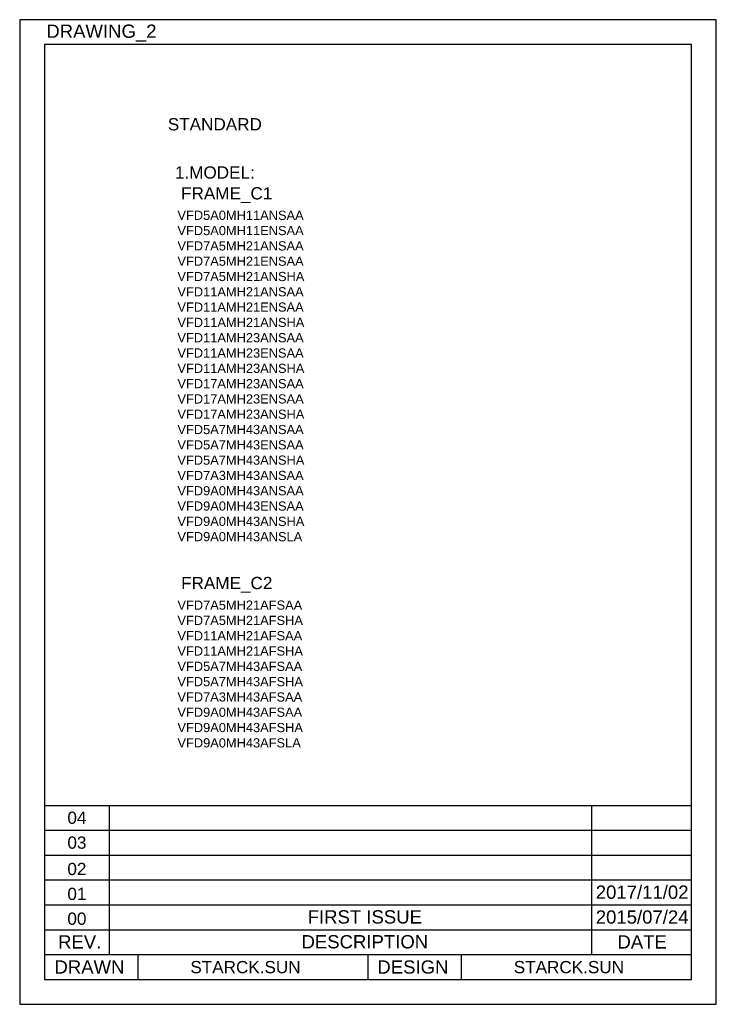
# Model space of a CAD drawing. Header units: millimetres. Extents: x 88 to 1193, y 471 to 1243.
# Tile 47 of 47: x 647 to 1193, y 471 to 1243. Entities that reach past the tile are written whole.
import ezdxf
from ezdxf.enums import TextEntityAlignment as Align

# ---------------------------------------------------------------- set-up
doc = ezdxf.new("R2010")
doc.units = ezdxf.units.MM
doc.header["$LTSCALE"] = 20
doc.layers.get('0').update_dxf_attribs({"linetype": 'CONTINUOUS'})
doc.layers.add('DIM', color=6, linetype='CONTINUOUS')
doc.styles.get("Standard").update_dxf_attribs({"font": 'arial.ttf'})
doc.styles.add('TEXTSTYLE_1', font='arial.ttf')

msp = doc.modelspace()

# ---------------------------------------------------------------- linework, layer by layer
at = {"layer": 'DIM', "color": 7}
for p, q in [((1192.55, 1242.91), (646.55, 1242.91)), ((646.55, 1242.91), (646.55, 470.71)), ((1192.55, 470.71), (1192.55, 1242.91)), ((1173.05, 1223.41), (666.05, 1223.41)), ((666.05, 1223.41), (666.05, 490.21)), ((1173.05, 490.21), (1173.05, 1223.41)), ((666.05, 626.71), (1173.05, 626.71)), ((716.73, 626.71), (716.73, 509.71)), ((1094.84, 626.71), (1094.84, 509.71)), ((666.05, 607.21), (1173.05, 607.21)), ((666.05, 587.71), (1173.05, 587.71)), ((666.05, 568.21), (1173.05, 568.21)), ((666.05, 548.71), (1173.05, 548.71)), ((666.05, 529.21), (1173.05, 529.21)), ((666.05, 509.71), (1173.05, 509.71)), ((739.36, 490.21), (739.36, 509.71)), ((919.55, 490.21), (919.55, 509.71)), ((992.86, 490.21), (992.86, 509.71)), ((666.05, 490.21), (1173.05, 490.21)), ((646.55, 470.71), (1192.55, 470.71))]:
    msp.add_line(p, q, dxfattribs=at)

# ---------------------------------------------------------------- texts
at = {"color": 7, "style": 'TEXTSTYLE_1'}
for s, p in [('STANDARD', (799.51, 1156.1)), ('1.MODEL:', (799.51, 1118.27)), ('FRAME_C1', (808.81, 1101.94)), ('FRAME_C2', (808.83, 796.31))]:
    msp.add_text(s, height=9.6, dxfattribs=at).set_placement(p, align=Align.CENTER)
at = {"color": 7, "insert": (770.18, 787.39), "char_height": 7.2, "width": 318.5696, "attachment_point": 1, "style": 'TEXTSTYLE_1'}
msp.add_mtext('VFD7A5MH21AFSAA\\PVFD7A5MH21AFSHA\\PVFD11AMH21AFSAA\\PVFD11AMH21AFSHA\\PVFD5A7MH43AFSAA\\PVFD5A7MH43AFSHA\\P{\\C0;VFD7A3MH43AFSAA}\\PVFD9A0MH43AFSAA\\PVFD9A0MH43AFSHA\\P{\\C256;VFD9A0MH43AFSLA}', dxfattribs=at)
at = {"layer": 'DIM', "color": 7, "style": 'TEXTSTYLE_1'}
for s, height, p in [('DRAWING_2', 10.4, (710.6, 1228.7)), ('2017/11/02', 10.4, (1134.43, 553.46)), ('FIRST ISSUE', 10.4, (917.05, 534.07)), ('2015/07/24', 10.4, (1134.43, 533.96)), ('DESCRIPTION', 10.4, (917.05, 514.57)), ('REV.', 10.4, (693.56, 514.46)), ('DATE', 10.4, (1134.43, 514.46)), ('DRAWN', 10.4, (701.23, 494.77)), ('STARCK.SUN', 9.6, (823.51, 495.08)), ('DESIGN', 10.4, (954.73, 494.77)), ('STARCK.SUN', 9.6, (1077.01, 495.08))]:
    msp.add_text(s, height=height, dxfattribs=at).set_placement(p, align=Align.CENTER)
at = {"layer": 'DIM', "color": 7, "insert": (770.18, 1093.13), "char_height": 7.2, "width": 344.1441, "attachment_point": 1}
msp.add_mtext('VFD5A0MH11ANSAA\\PVFD5A0MH11ENSAA\\PVFD7A5MH21ANSAA\\PVFD7A5MH21ENSAA\\PVFD7A5MH21ANSHA\\PVFD11AMH21ANSAA\\PVFD11AMH21ENSAA\\PVFD11AMH21ANSHA\\PVFD11AMH23ANSAA\\PVFD11AMH23ENSAA\\PVFD11AMH23ANSHA\\PVFD17AMH23ANSAA\\PVFD17AMH23ENSAA\\PVFD17AMH23ANSHA\\PVFD5A7MH43ANSAA\\PVFD5A7MH43ENSAA\\PVFD5A7MH43ANSHA\\P{\\C0;VFD7A3MH43ANSAA}\\PVFD9A0MH43ANSAA\\PVFD9A0MH43ENSAA\\PVFD9A0MH43ANSHA\\P{\\C0;VFD9A0MH43ANSLA}', dxfattribs=at)
at = {"layer": 'DIM', "color": 7, "char_height": 9.6, "attachment_point": 5, "style": 'TEXTSTYLE_1'}
for s, insert, width in [('04', (691.39, 616.96), 50.6794), ('03', (691.39, 597.46), 50.6794), ('02', (691.37, 576.79), 46.781), ('01', (691.37, 557.29), 46.781), ('00', (691.37, 537.79), 46.781)]:
    msp.add_mtext(s, dxfattribs=dict(at, insert=insert, width=width))

doc.saveas('drawing.dxf')
